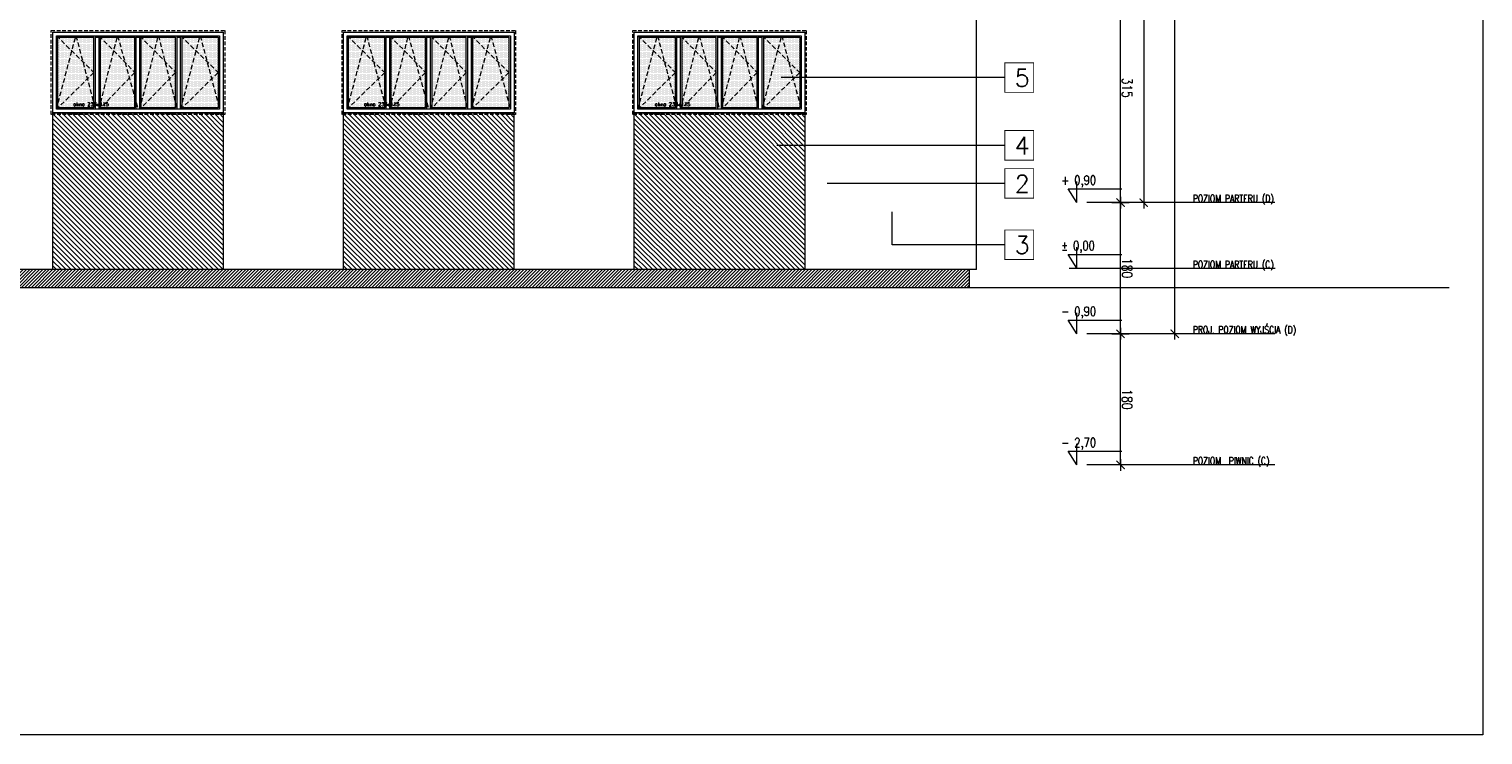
# Model space of a CAD drawing. Header units: millimetres. Extents: x -82287 to 177822, y -399756 to 0.
# Tile 6 of 228: x 45330 to 47325, y -238812 to -237843. Entities that reach past the tile are written whole.
import ezdxf
from ezdxf.enums import TextEntityAlignment as Align

# ---------------------------------------------------------------- set-up
doc = ezdxf.new("R2010")
doc.units = ezdxf.units.MM
doc.header["$MEASUREMENT"] = 0
doc.linetypes.add('SUŁOSZOWA - PB 21 03$0$CACHE', pattern=[9.525, 6.35, -3.175])
doc.linetypes.add('SUŁOSZOWA - PB 21 03$0$CARKOVANA', pattern=[7.5, 5, -2.5])
doc.layers.get('DEFPOINTS').update_dxf_attribs({"lineweight": 50})
doc.layers.add('FL_XREF', color=252, linetype='Continuous')
for name, color, linetype, lineweight in [('SUŁOSZOWA - PB 21 03$0$! opisy okien elewacja', 251, 'Continuous', 0), ('SUŁOSZOWA - PB 21 03$0$!! 0_ Istn-okna', 251, 'Continuous', 0), ('SUŁOSZOWA - PB 21 03$0$!! 0_ Istn-sciany', 251, 'Continuous', 0), ('SUŁOSZOWA - PB 21 03$0$!! 0_ WIDOK ELEWACJA', 251, 'Continuous', 0), ('SUŁOSZOWA - PB 21 03$0$!! 0_Opis_pom', 251, 'Continuous', 0), ('SUŁOSZOWA - PB 21 03$0$!! 1_ELEWACJA KOLOR', 251, 'Continuous', 0), ('SUŁOSZOWA - PB 21 03$0$!! 1_Hatch dach', 251, 'Continuous', 0), ('SUŁOSZOWA - PB 21 03$0$!! 1_OPIS POM NOWE', 251, 'Continuous', 0), ('SUŁOSZOWA - PB 21 03$0$!! 2_ELEWACJA COKÓŁ', 251, 'Continuous', 0), ('SUŁOSZOWA - PB 21 03$0$!! 2_TYNK OBRYS', 251, 'Continuous', 0), ('SUŁOSZOWA - PB 21 03$0$!!_1  OPISY ELEWACJE', 251, 'Continuous', 0), ('SUŁOSZOWA - PB 21 03$0$0-rzedne-blok', 251, 'Continuous', 0)]:
    doc.layers.add(name, color=color, linetype=linetype, lineweight=lineweight)
doc.layers.add('SUŁOSZOWA - PB 21 03$0$ND', color=251, linetype='Continuous', lineweight=0, plot=False)
doc.styles.add('SUŁOSZOWA - PB 21 03$0$ARIAL', font='tahoma.ttf')
doc.styles.add('SUŁOSZOWA - PB 21 03$0$DEUTSCH', font='SIMPLEX8')
doc.styles.add('SUŁOSZOWA - PB 21 03$0$SIMPLEX', font='simplex.shx', dxfattribs={"width": 0.77})
doc.styles.add('SUŁOSZOWA - PB 21 03$0$TXT', font='simplex.shx')
doc.dimstyles.new('SUŁOSZOWA - PB 21 03$0$OL PB 100', dxfattribs={"dimscale": 4, "dimtxt": 3.5, "dimasz": 0.2, "dimexe": 10, "dimexo": 10, "dimgap": 0.5, "dimtad": 1, "dimdec": 1, "dimrnd": 0.5, "dimzin": 9, "dimdsep": 46, "dimtxsty": 'SUŁOSZOWA - PB 21 03$0$SIMPLEX', "dimblk": 'SUŁOSZOWA - PB 21 03$0$thick_MSz', "dimcen": 0.05, "dimdle": 8, "dimse1": 1, "dimse2": 1, "dimclrd": 256, "dimclre": 256, "dimclrt": 3, "dimadec": 1, "dimazin": 2, "dimtfac": 1, "dimtdec": 1, "dimtix": 1, "dimtofl": 0, "dimtmove": 2, "dimatfit": 3, "dimldrblk": 'SUŁOSZOWA - PB 21 03$0$thick_MSz', "dimfxl": 10, "dimfxlon": 1, "dimtolj": 1, "dimlwd": -1, "dimlwe": -1, "dimarcsym": 0})

# ---------------------------------------------------------------- blocks, each defined once
blk = doc.blocks.new('SUŁOSZOWA - PB 21 03$0$D_kota')
for p, q in [((8.7, 0), (8.7, 23)), ((-0.8, 15), (8.7, 15)), ((8.7, 0), (-0.8, 15))]:
    blk.add_line(p, q)
blk.add_lwpolyline([(-0.8, 15), (57.9, 15)])
at = {"style": 'SUŁOSZOWA - PB 21 03$0$DEUTSCH', "width": 0.8}
blk.add_attdef('POZ.ARCH', (7.3, 19.7), '', height=10, dxfattribs=at)
blk = doc.blocks.new('SUŁOSZOWA - PB 21 03$0$thick_MSz')
for p, q in [((-10, 0), (10, 0)), ((0, 15), (0, -15))]:
    blk.add_line(p, q)
at = {"const_width": 2, "elevation": 2}
blk.add_lwpolyline([(-7.1, -7.1), (7.1, 7.1)], dxfattribs=at)
blk = doc.blocks.new('*D182')
at = {"layer": 'DEFPOINTS', "color": 0, "ltscale": 100, "transparency": 16777216}
for p in [(-7256.9, 8688.1), (-7256.9, 8610.3), (-6009.6, 8600.1)]:
    blk.add_point(p, dxfattribs=at)
at = {"layer": 'SUŁOSZOWA - PB 21 03$0$ND', "ltscale": 100, "transparency": 16777216}
blk.add_line((-6010.4, 8610.3), (-7256.1, 8610.3), dxfattribs=at)
at = {"layer": 'SUŁOSZOWA - PB 21 03$0$ND', "ltscale": 100, "transparency": 16777216, "xscale": 0.8, "yscale": 0.8, "zscale": 0.8}
for p, rotation in [((-7256.9, 8610.3), 180.0000000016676), ((-6009.6, 8610.3), 1.667526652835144e-09)]:
    blk.add_blockref('SUŁOSZOWA - PB 21 03$0$thick_MSz', p, dxfattribs=dict(at, rotation=rotation))
at = {"layer": 'SUŁOSZOWA - PB 21 03$0$ND', "color": 3, "ltscale": 100, "transparency": 16777216, "insert": (-6894.8, 8595.3), "char_height": 14, "attachment_point": 5, "rotation": 180, "style": 'SUŁOSZOWA - PB 21 03$0$SIMPLEX'}
blk.add_mtext('\\A1;1247.5', dxfattribs=at)
blk = doc.blocks.new('*D183')
at = {"layer": 'DEFPOINTS', "color": 0, "ltscale": 100, "transparency": 16777216}
for p in [(-7436.9, 8703.8), (-7256.9, 8703.8), (-7256.9, 8642)]:
    blk.add_point(p, dxfattribs=at)
at = {"layer": 'SUŁOSZOWA - PB 21 03$0$ND', "ltscale": 100, "transparency": 16777216}
blk.add_line((-7436.1, 8642), (-7257.7, 8642), dxfattribs=at)
at = {"layer": 'SUŁOSZOWA - PB 21 03$0$ND', "ltscale": 100, "transparency": 16777216, "xscale": 0.8, "yscale": 0.8, "zscale": 0.8}
for p, rotation in [((-7436.9, 8642), 180.0000000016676), ((-7256.9, 8642), 1.667526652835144e-09)]:
    blk.add_blockref('SUŁOSZOWA - PB 21 03$0$thick_MSz', p, dxfattribs=dict(at, rotation=rotation))
at = {"layer": 'SUŁOSZOWA - PB 21 03$0$ND', "color": 3, "ltscale": 100, "transparency": 16777216, "insert": (-7346.9, 8633), "char_height": 14, "attachment_point": 5, "rotation": 180, "style": 'SUŁOSZOWA - PB 21 03$0$SIMPLEX'}
blk.add_mtext('\\A1;180', dxfattribs=at)
blk = doc.blocks.new('*D184')
at = {"layer": 'DEFPOINTS', "color": 0, "ltscale": 100, "transparency": 16777216}
for p in [(-7256.9, 8703.8), (-6941.9, 8703.8), (-6941.9, 8642)]:
    blk.add_point(p, dxfattribs=at)
at = {"layer": 'SUŁOSZOWA - PB 21 03$0$ND', "ltscale": 100, "transparency": 16777216}
blk.add_line((-7256.1, 8642), (-6942.7, 8642), dxfattribs=at)
at = {"layer": 'SUŁOSZOWA - PB 21 03$0$ND', "ltscale": 100, "transparency": 16777216, "xscale": 0.8, "yscale": 0.8, "zscale": 0.8, "rotation": 180}
blk.add_blockref('SUŁOSZOWA - PB 21 03$0$thick_MSz', (-7256.9, 8642), dxfattribs=at)
at = {"layer": 'SUŁOSZOWA - PB 21 03$0$ND', "ltscale": 100, "transparency": 16777216, "xscale": 0.8, "yscale": 0.8, "zscale": 0.8}
blk.add_blockref('SUŁOSZOWA - PB 21 03$0$thick_MSz', (-6941.9, 8642), dxfattribs=at)
at = {"layer": 'SUŁOSZOWA - PB 21 03$0$ND', "color": 3, "ltscale": 100, "transparency": 16777216, "insert": (-7099.4, 8633), "char_height": 14, "attachment_point": 5, "rotation": 180, "style": 'SUŁOSZOWA - PB 21 03$0$SIMPLEX'}
blk.add_mtext('\\A1;315', dxfattribs=at)
blk = doc.blocks.new('*D185')
at = {"layer": 'DEFPOINTS', "color": 0, "ltscale": 100, "transparency": 16777216}
for p in [(-6941.9, 8703.8), (-6559.9, 8703.8), (-6559.9, 8642)]:
    blk.add_point(p, dxfattribs=at)
at = {"layer": 'SUŁOSZOWA - PB 21 03$0$ND', "ltscale": 100, "transparency": 16777216}
blk.add_line((-6941.1, 8642), (-6560.7, 8642), dxfattribs=at)
at = {"layer": 'SUŁOSZOWA - PB 21 03$0$ND', "ltscale": 100, "transparency": 16777216, "xscale": 0.8, "yscale": 0.8, "zscale": 0.8, "rotation": 180}
blk.add_blockref('SUŁOSZOWA - PB 21 03$0$thick_MSz', (-6941.9, 8642), dxfattribs=at)
at = {"layer": 'SUŁOSZOWA - PB 21 03$0$ND', "ltscale": 100, "transparency": 16777216, "xscale": 0.8, "yscale": 0.8, "zscale": 0.8}
blk.add_blockref('SUŁOSZOWA - PB 21 03$0$thick_MSz', (-6559.9, 8642), dxfattribs=at)
at = {"layer": 'SUŁOSZOWA - PB 21 03$0$ND', "color": 3, "ltscale": 100, "transparency": 16777216, "insert": (-6750.9, 8633), "char_height": 14, "attachment_point": 5, "rotation": 180, "style": 'SUŁOSZOWA - PB 21 03$0$SIMPLEX'}
blk.add_mtext('\\A1;382', dxfattribs=at)
blk = doc.blocks.new('*D186')
at = {"layer": 'DEFPOINTS', "color": 0, "ltscale": 100, "transparency": 16777216}
for p in [(-7616.9, 8679.3), (-7436.9, 8679.3), (-7436.9, 8642)]:
    blk.add_point(p, dxfattribs=at)
at = {"layer": 'SUŁOSZOWA - PB 21 03$0$ND', "ltscale": 100, "transparency": 16777216}
blk.add_line((-7616.1, 8642), (-7437.7, 8642), dxfattribs=at)
at = {"layer": 'SUŁOSZOWA - PB 21 03$0$ND', "ltscale": 100, "transparency": 16777216, "xscale": 0.8, "yscale": 0.8, "zscale": 0.8}
for p, rotation in [((-7616.9, 8642), 180.0000000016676), ((-7436.9, 8642), 1.667526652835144e-09)]:
    blk.add_blockref('SUŁOSZOWA - PB 21 03$0$thick_MSz', p, dxfattribs=dict(at, rotation=rotation))
at = {"layer": 'SUŁOSZOWA - PB 21 03$0$ND', "color": 3, "ltscale": 100, "transparency": 16777216, "insert": (-7526.9, 8633), "char_height": 14, "attachment_point": 5, "rotation": 180, "style": 'SUŁOSZOWA - PB 21 03$0$SIMPLEX'}
blk.add_mtext('\\A1;180', dxfattribs=at)
blk = doc.blocks.new('*D187')
at = {"layer": 'DEFPOINTS', "color": 0, "ltscale": 100, "transparency": 16777216}
for p in [(-7436.9, 8688.1), (-7436.9, 8567.8), (-6009.6, 8557.6)]:
    blk.add_point(p, dxfattribs=at)
at = {"layer": 'SUŁOSZOWA - PB 21 03$0$ND', "ltscale": 100, "transparency": 16777216}
blk.add_line((-6010.4, 8567.8), (-7436.1, 8567.8), dxfattribs=at)
at = {"layer": 'SUŁOSZOWA - PB 21 03$0$ND', "ltscale": 100, "transparency": 16777216, "xscale": 0.8, "yscale": 0.8, "zscale": 0.8}
for p, rotation in [((-7436.9, 8567.8), 180.0000000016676), ((-6009.6, 8567.8), 1.667526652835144e-09)]:
    blk.add_blockref('SUŁOSZOWA - PB 21 03$0$thick_MSz', p, dxfattribs=dict(at, rotation=rotation))
at = {"layer": 'SUŁOSZOWA - PB 21 03$0$ND', "color": 3, "ltscale": 100, "transparency": 16777216, "insert": (-6895.9, 8552.8), "char_height": 14, "attachment_point": 5, "rotation": 180, "style": 'SUŁOSZOWA - PB 21 03$0$SIMPLEX'}
blk.add_mtext('\\A1;1427.5', dxfattribs=at)
blk = doc.blocks.new('SUŁOSZOWA - PB 21 03$0$OKNO 238 X 115')
at = {"layer": 'SUŁOSZOWA - PB 21 03$0$!! 1_Hatch dach', "true_color": 0x575757}
h = blk.add_hatch(dxfattribs=at)
h.set_pattern_fill('DOTS', color=251, angle=180)
h.set_pattern_definition([(180, (59136.3052, -192624.9467), (-0.79375, -1.5875), [0, -1.5875])])
h.paths.add_polyline_path([(49495, -204008.1), (49445.5, -204008.1), (49445.5, -203911.1), (49495, -203911.1)])
h = blk.add_hatch(dxfattribs=at)
h.set_pattern_fill('DOTS', color=251, angle=180)
h.set_pattern_definition([(180, (59194.8052, -192624.9467), (-0.79375, -1.5875), [0, -1.5875])])
h.paths.add_polyline_path([(49553.5, -204008.1), (49504, -204008.1), (49504, -203911.1), (49553.5, -203911.1)])
h = blk.add_hatch(dxfattribs=at)
h.set_pattern_fill('DOTS', color=251, angle=180)
h.set_pattern_definition([(180, (59250.8052, -192624.9467), (-0.79375, -1.5875), [0, -1.5875])])
h.paths.add_polyline_path([(49609.5, -204008.1), (49560, -204008.1), (49560, -203911.1), (49609.5, -203911.1)])
h = blk.add_hatch(dxfattribs=at)
h.set_pattern_fill('DOTS', color=251, angle=180)
h.set_pattern_definition([(180, (59306.8052, -192624.9467), (-0.79375, -1.5875), [0, -1.5875])])
h.paths.add_polyline_path([(49665.5, -204008.1), (49616, -204008.1), (49616, -203911.1), (49665.5, -203911.1)])
at = {"layer": 'SUŁOSZOWA - PB 21 03$0$!! 0_ Istn-okna', "linetype": 'SUŁOSZOWA - PB 21 03$0$CARKOVANA', "lineweight": 5}
blk.add_lwpolyline([(49674.5, -204017.1), (49436.5, -204017.1), (49436.5, -203902.1), (49674.5, -203902.1)], close=True, dxfattribs=at)
at = {"layer": 'SUŁOSZOWA - PB 21 03$0$!! 0_ Istn-okna'}
for points in [[(49672.5, -204015.1), (49438.5, -204015.1), (49438.5, -203904.1), (49672.5, -203904.1)], [(49667.5, -204010.1), (49443.5, -204010.1), (49443.5, -203909.1), (49667.5, -203909.1)]]:
    blk.add_lwpolyline(points, close=True, dxfattribs=at)
for points in [[(49495, -204008.1), (49445.5, -204008.1), (49445.5, -203911.1), (49495, -203911.1)], [(49495, -203911.1), (49495, -204008.1)], [(49497, -203909.1), (49497, -204010.1)], [(49502, -203909.1), (49502, -204010.1)], [(49504, -203911.1), (49551, -203911.1)], [(49504, -203911.1), (49504, -204008.1)], [(49551, -203911.1), (49551, -204008.1)], [(49553, -203909.1), (49553, -204010.1)], [(49558, -203909.1), (49558, -204010.1)], [(49560, -203911.1), (49607, -203911.1)], [(49560, -203911.1), (49560, -204008.1)], [(49607, -203911.1), (49607, -204008.1)], [(49609, -203909.1), (49609, -204010.1)], [(49614, -203909.1), (49614, -204010.1)], [(49616, -203911.1), (49665.5, -203911.1), (49665.5, -204008.1), (49616, -204008.1)], [(49616, -203911.1), (49616, -204008.1)], [(49502, -204008.1), (49497, -204008.1)], [(49551, -204008.1), (49504, -204008.1)], [(49558, -204008.1), (49553, -204008.1)], [(49607, -204008.1), (49560, -204008.1)], [(49614, -204008.1), (49609, -204008.1)]]:
    blk.add_lwpolyline(points, dxfattribs=at)
at = {"layer": 'SUŁOSZOWA - PB 21 03$0$!! 1_Hatch dach', "color": 251, "linetype": 'SUŁOSZOWA - PB 21 03$0$CACHE', "true_color": 0x575757}
for points in [[(49497, -203909.1), (49470.2, -204010.1), (49443.5, -203909.1)], [(49497, -204010.1), (49445.5, -203959.6), (49497, -203909.1)], [(49553, -203909.1), (49527.5, -204010.1), (49502, -203909.1)], [(49553, -204010.1), (49504, -203959.6), (49553, -203909.1)], [(49609, -203909.1), (49583.5, -204010.1), (49555.5, -203909.1)], [(49609, -204010.1), (49560, -203959.6), (49609, -203909.1)], [(49667.5, -203909.1), (49640.7, -204010.1), (49614, -203909.1)], [(49667.5, -204010.1), (49616, -203959.6), (49667.5, -203909.1)]]:
    blk.add_lwpolyline(points, dxfattribs=at)
at = {"insert": (49644.4, -203918.5), "char_height": 5, "attachment_point": 1, "rotation": 180, "style": 'SUŁOSZOWA - PB 21 03$0$TXT'}
blk.add_mtext_dynamic_manual_height_columns('okno 238x115', width=52.63, gutter_width=75, heights=[0], dxfattribs=at)
blk = doc.blocks.new('SUŁOSZOWA - PB 21 03$0$BLOK POZIOMY SALA GIMNASTYCZNA')
for p, q in [((-7616.85, 8430.57), (-7616.85, 8688.11)), ((-7436.85, 8430.57), (-7436.85, 8688.11)), ((-7256.85, 8430.57), (-7256.85, 8688.11)), ((-6941.85, 8430.57), (-6941.85, 8688.11)), ((-6559.85, 8401.77), (-6559.85, 8659.32)), ((-6309.42, 8401.77), (-6309.42, 8659.32)), ((-6009.57, 8401.77), (-6009.57, 8659.32))]:
    blk.add_line(p, q)
for points in [[(-6309.42, 8401.77), (-6309.42, 8741.67)], [(-7346.85, 8712.69), (-7346.85, 8429.66)]]:
    blk.add_lwpolyline(points)
at = {"layer": 'SUŁOSZOWA - PB 21 03$0$0-rzedne-blok'}
ref = blk.add_blockref('SUŁOSZOWA - PB 21 03$0$D_kota', (-6559.85, 8727.86), dxfattribs=dict(at, xscale=1.250000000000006, yscale=1.250000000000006, zscale=1.250000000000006, rotation=270))
ref.add_attrib('POZ.ARCH', '+6,97', (-6535.27, 8738.69), dxfattribs={"layer": '0', "height": 12.5, "rotation": 270, "style": 'SUŁOSZOWA - PB 21 03$0$DEUTSCH', "width": 0.8})
ref = blk.add_blockref('SUŁOSZOWA - PB 21 03$0$D_kota', (-7616.85, 8712.69), dxfattribs=dict(at, xscale=1.250000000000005, yscale=1.250000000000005, zscale=1.250000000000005, rotation=270))
ref.add_attrib('POZ.ARCH', '- 2,70  ', (-7592.27, 8723.52), dxfattribs={"layer": '0', "height": 12.5, "rotation": 270, "style": 'SUŁOSZOWA - PB 21 03$0$DEUTSCH', "width": 0.8})
ref = blk.add_blockref('SUŁOSZOWA - PB 21 03$0$D_kota', (-7436.85, 8712.69), dxfattribs=dict(at, xscale=1.250000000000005, yscale=1.250000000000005, zscale=1.250000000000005, rotation=270))
ref.add_attrib('POZ.ARCH', '- 0,90  ', (-7412.27, 8723.52), dxfattribs={"layer": '0', "height": 12.5, "rotation": 270, "style": 'SUŁOSZOWA - PB 21 03$0$DEUTSCH', "width": 0.8})
ref = blk.add_blockref('SUŁOSZOWA - PB 21 03$0$D_kota', (-7346.85, 8712.69), dxfattribs=dict(at, xscale=1.250000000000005, yscale=1.250000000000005, zscale=1.250000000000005, rotation=270))
ref.add_attrib('POZ.ARCH', '%%p 0,00  ', (-7322.27, 8723.52), dxfattribs={"layer": '0', "height": 12.5, "rotation": 270, "style": 'SUŁOSZOWA - PB 21 03$0$DEUTSCH', "width": 0.8})
ref = blk.add_blockref('SUŁOSZOWA - PB 21 03$0$D_kota', (-7256.85, 8712.69), dxfattribs=dict(at, xscale=1.250000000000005, yscale=1.250000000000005, zscale=1.250000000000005, rotation=270))
ref.add_attrib('POZ.ARCH', '+ 0,90  ', (-7232.27, 8723.52), dxfattribs={"layer": '0', "height": 12.5, "rotation": 270, "style": 'SUŁOSZOWA - PB 21 03$0$DEUTSCH', "width": 0.8})
ref = blk.add_blockref('SUŁOSZOWA - PB 21 03$0$D_kota', (-6941.38, 8718.1), dxfattribs=dict(at, xscale=1.250000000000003, yscale=1.250000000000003, zscale=1.250000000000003, rotation=269.9999999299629))
ref.add_attrib('POZ.ARCH', '+ 4,05', (-6916.8, 8728.93), dxfattribs={"layer": '0', "height": 12.5, "rotation": 270, "style": 'SUŁOSZOWA - PB 21 03$0$DEUTSCH', "width": 0.8})
ref = blk.add_blockref('SUŁOSZOWA - PB 21 03$0$D_kota', (-6309.42, 8723.05), dxfattribs=dict(at, xscale=1.250000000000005, yscale=1.250000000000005, zscale=1.250000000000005, rotation=270))
ref.add_attrib('POZ.ARCH', '+ 10,37', (-6284.84, 8733.88), dxfattribs={"layer": '0', "height": 12.5, "rotation": 270, "style": 'SUŁOSZOWA - PB 21 03$0$DEUTSCH', "width": 0.8})
ref = blk.add_blockref('SUŁOSZOWA - PB 21 03$0$D_kota', (-6009.57, 8723.05), dxfattribs=dict(at, xscale=1.250000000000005, yscale=1.250000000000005, zscale=1.250000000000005, rotation=270))
ref.add_attrib('POZ.ARCH', '+ 13,37', (-5984.99, 8733.88), dxfattribs={"layer": '0', "height": 12.5, "rotation": 270, "style": 'SUŁOSZOWA - PB 21 03$0$DEUTSCH', "width": 0.8})
at = {"style": 'SUŁOSZOWA - PB 21 03$0$SIMPLEX', "width": 0.77}
for s, p in [('POZIOM  PIWNIC (C)', (-7616.31, 8542.85)), ('PROJ. POZIOM WYJŚCIA (D)', (-7436.31, 8542.85)), ('POZIOM PARTERU (C)', (-7346.85, 8542.85)), ('POZIOM PARTERU (D)', (-7256.31, 8542.85)), ('POZIOM PIĘTRA (D)', (-6941.31, 8542.85)), ('POZIOM PODDASZA (D)', (-6559.85, 8542.85)), ('PRZŁAMANIE DACHU', (-6309.42, 8542.85)), ('KALENICA (D)', (-6009.57, 8542.85)), ('POZIOM kalnicy (D2)', (-6234.21, 8523.33, -0.04)), ('POZIOM kalnicy (D1)', (-6175.6, 8523.33, -0.04))]:
    blk.add_text(s, height=10, rotation=270, dxfattribs=at).set_placement(p)
at = {"layer": 'SUŁOSZOWA - PB 21 03$0$ND', "ltscale": 100}
for base, p1, p2, picture, middle in [((-7256.85, 8641.97), (-7436.85, 8703.84), (-7256.85, 8703.84), '*D183', (-7346.85, 8632.97)), ((-7436.85, 8641.97), (-7616.85, 8679.26), (-7436.85, 8679.26), '*D186', (-7526.85, 8632.97))]:
    dim = blk.add_linear_dim(base=base, p1=p1, p2=p2, angle=0, dimstyle='SUŁOSZOWA - PB 21 03$0$OL PB 100', dxfattribs=at)
    dim.commit()
    dim.dimension.update_dxf_attribs({"geometry": picture, "text_midpoint": middle})
for base, p1, p2, picture, middle in [((-6941.85, 8641.97), (-7256.85, 8703.84), (-6941.85, 8703.84), '*D184', (-7099.35, 8632.97)), ((-6559.85, 8641.97), (-6941.85, 8703.84), (-6559.85, 8703.84), '*D185', (-6750.85, 8632.97))]:
    dim = blk.add_linear_dim(base=base, p1=p1, p2=p2, dimstyle='SUŁOSZOWA - PB 21 03$0$OL PB 100', dxfattribs=at)
    dim.commit()
    dim.dimension.update_dxf_attribs({"geometry": picture, "text_midpoint": middle})
for base, p1, p2, picture, middle in [((-7436.85, 8567.75), (-6009.57, 8557.61), (-7436.85, 8688.11), '*D187', (-6895.9, 8552.8)), ((-7256.85, 8610.27), (-6009.57, 8600.13), (-7256.85, 8688.11), '*D182', (-6894.77, 8595.31))]:
    dim = blk.add_linear_dim(base=base, p1=p1, p2=p2, angle=0, dimstyle='SUŁOSZOWA - PB 21 03$0$OL PB 100', dxfattribs=at)
    dim.commit()
    dim.dimension.update_dxf_attribs({"geometry": picture, "text_midpoint": middle, "dimtype": 160})
blk = doc.blocks.new('SUŁOSZOWA - PB 21 03')
at = {"layer": 'SUŁOSZOWA - PB 21 03$0$!! 1_ELEWACJA KOLOR', "true_color": 0xa78758}
h = blk.add_hatch(dxfattribs=at)
h.set_pattern_fill('ANSI31', color=45, scale=1.5, angle=-90)
h.set_pattern_definition([(315, (-3250.5428, -438), (3.36759605, 3.36759605), [])])
h.paths.add_polyline_path([(45300.01113, -238011.26576), (45534.01113, -238011.26576), (45534.01113, -238226.26576), (45300.01113, -238226.26576)])
h = blk.add_hatch(dxfattribs=at)
h.set_pattern_fill('ANSI31', color=45, scale=1.5, angle=-90)
h.set_pattern_definition([(315, (-2851.642, -438), (3.36759605, 3.36759605), [])])
h.paths.add_polyline_path([(45698.91212, -238011.26576), (45932.91212, -238011.26576), (45932.91212, -238226.26576), (45698.91212, -238226.26576)])
h = blk.add_hatch(dxfattribs=at)
h.set_pattern_fill('ANSI31', color=45, scale=1.5, angle=-90)
h.set_pattern_definition([(315, (-2452.5428, -438), (3.36759605, 3.36759605), [])])
h.paths.add_polyline_path([(46098.01113, -238011.26576), (46332.01113, -238011.26576), (46332.01113, -238226.26576), (46098.01113, -238226.26576)])
at = {"layer": 'SUŁOSZOWA - PB 21 03$0$!! 2_ELEWACJA COKÓŁ'}
h = blk.add_hatch(dxfattribs=at)
h.set_pattern_fill('ANSI31', color=250, angle=180)
h.set_pattern_definition([(225, (95735.2226, -442004.3732), (2.24506403, -2.24506403), [])])
h.paths.add_polyline_path([(43778.51113, -238251.26576), (46557.51113, -238251.26576), (46557.51113, -238226.26576), (43778.51113, -238226.26576)])
at = {"layer": 'SUŁOSZOWA - PB 21 03$0$! opisy okien elewacja'}
blk.add_lwpolyline([(47262.43046, -238864.79511), (43483.67898, -238864.79511), (43483.67898, -236736.62549), (47262.43046, -236736.62549)], close=True, dxfattribs=at)
at = {"layer": 'SUŁOSZOWA - PB 21 03$0$!! 0_ Istn-sciany'}
blk.add_lwpolyline([(47216.21272, -238251.26576), (43603.16643, -238251.26576)], dxfattribs=at)
at = {"layer": 'SUŁOSZOWA - PB 21 03$0$!! 0_ WIDOK ELEWACJA'}
for points in [[(46567.51113, -238226.26576), (46567.51113, -237119.31403)], [(46567.51113, -238226.26576), (43768.51113, -238226.26576)], [(46557.51113, -238226.26576), (46557.51113, -238251.26576)]]:
    blk.add_lwpolyline(points, dxfattribs=at)
at = {"layer": 'SUŁOSZOWA - PB 21 03$0$!! 2_TYNK OBRYS'}
for points in [[(45300.01113, -238011.26576), (45534.01113, -238011.26576), (45534.01113, -238226.26576), (45300.01113, -238226.26576)], [(45698.91212, -238011.26576), (45932.91212, -238011.26576), (45932.91212, -238226.26576), (45698.91212, -238226.26576)], [(46098.01113, -238011.26576), (46332.01113, -238011.26576), (46332.01113, -238226.26576), (46098.01113, -238226.26576)]]:
    blk.add_lwpolyline(points, close=True, dxfattribs=at)
at = {"layer": 'SUŁOSZOWA - PB 21 03$0$!!_1  OPISY ELEWACJE', "const_width": 1.2}
for points in [[(46606.30936, -237982.99191), (46606.30936, -237942.44712), (46646.02371, -237942.44712), (46646.02371, -237982.99191)], [(46606.30936, -237982.99191), (46606.30936, -237942.44712), (46646.02371, -237942.44712), (46646.02371, -237982.99191)], [(46606.30936, -238075.99132), (46606.30936, -238035.44653), (46646.02371, -238035.44653), (46646.02371, -238075.99132)], [(46606.30936, -238075.99132), (46606.30936, -238035.44653), (46646.02371, -238035.44653), (46646.02371, -238075.99132)], [(46606.30936, -238128.29428), (46606.30936, -238087.74949), (46646.02371, -238087.74949), (46646.02371, -238128.29428)], [(46606.30936, -238128.29428), (46606.30936, -238087.74949), (46646.02371, -238087.74949), (46646.02371, -238128.29428)], [(46606.30936, -238212.39746), (46606.30936, -238171.85267), (46646.02371, -238171.85267), (46646.02371, -238212.39746)], [(46606.30936, -238212.39746), (46606.30936, -238171.85267), (46646.02371, -238171.85267), (46646.02371, -238212.39746)]]:
    blk.add_lwpolyline(points, close=True, dxfattribs=at)
at = {"layer": 'SUŁOSZOWA - PB 21 03$0$!!_1  OPISY ELEWACJE'}
for points in [[(46606.30936, -237962.71952), (46299.49513, -237962.71952)], [(46606.30936, -238055.71893), (46293.37363, -238055.71893)], [(46606.30936, -238108.02189), (46362.69814, -238108.02189)], [(46606.30936, -238192.12507), (46451.85721, -238192.12507), (46451.85721, -238146.89056)]]:
    blk.add_lwpolyline(points, dxfattribs=at)
at = {"layer": 'SUŁOSZOWA - PB 21 03$0$! opisy okien elewacja'}
for name, p, rotation in [('SUŁOSZOWA - PB 21 03$0$BLOK POZIOMY SALA GIMNASTYCZNA', (55407.22666, -230877.41154), 89.99999999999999), ('SUŁOSZOWA - PB 21 03$0$OKNO 238 X 115', (94972.5067, -441915.34563), 180), ('SUŁOSZOWA - PB 21 03$0$OKNO 238 X 115', (95371.5067, -441915.34563), 180), ('SUŁOSZOWA - PB 21 03$0$OKNO 238 X 115', (95770.5067, -441915.34563), 180)]:
    blk.add_blockref(name, p, dxfattribs=dict(at, rotation=rotation))
at = {"layer": 'SUŁOSZOWA - PB 21 03$0$!! 0_Opis_pom', "ltscale": 0.7, "style": 'SUŁOSZOWA - PB 21 03$0$ARIAL'}
for tag, p in [('B0,19', (52679.2094, -194257.55204)), ('B2,14', (73874.0461, -194402.0887)), ('B2,12', (73342.49259, -194413.89249)), ('B1,21', (60405.50261, -194427.18207)), ('B2,11', (73069.01144, -194438.89383)), ('B2,16', (75195.07765, -194441.83446)), ('B0,15', (51514.15008, -194461.8073)), ('A1,1', (58808.06672, -194460.94161)), ('A1,16', (59129.54925, -194448.08429)), ('B1/17', (59524.53699, -194450.37428)), ('B1,19', (59914.81903, -194448.15658)), ('1,22', (60947.33929, -194456.1144)), ('1,23', (61575.22173, -194450.37428)), ('B2,19.1', (76701.67035, -194466.03695)), ('B3,7', (87459.81312, -194465.07097)), ('B3,3', (88235.73906, -194465.79732)), ('B0,18', (52071.43815, -194478.40179)), ('B1,18', (59715.51745, -194473.87108)), ('B2,17', (75506.7465, -194471.3759)), ('B3,6', (86826.65132, -194483.15512)), ('B3,8', (90006.66539, -194478.47972)), ('A0,6', (49094.40602, -194505.72387)), ('B1,20', (60198.53687, -194490.17374)), ('A2,5', (72452.45009, -194505.90583)), ('B2,10', (72728.63362, -194489.37283)), ('B2,13', (73649.91716, -194500.01242)), ('B2,15', (74566.38885, -194487.81114)), ('A0,4', (49692.81919, -194517.93289)), ('A0,3', (49906.53818, -194524.03766)), ('B0,22', (54187.56644, -194519.04308)), ('A1,6', (58565.96262, -194514.50753)), ('B1,1', (61908.24378, -194515.48656)), ('A0,5', (49399.71914, -194533.19455)), ('B0,20', (53125.45224, -194527.8835)), ('B0,21', (53847.26622, -194535.08002)), ('B1,3', (62229.35503, -194604.49851)), ('B2,18', (75922.43604, -194612.23635)), ('B2,19', (77152.69039, -194617.53776)), ('A3,4', (85509.27934, -194642.47136)), ('B0,24B', (54824.42896, -194684.26784)), ('B0,16', (51457.40872, -194704.43091)), ('B1,4', (63476.45184, -194691.11207)), ('B0,13', (50367.63944, -194706.5583)), ('B0,17', (51897.58569, -194706.77195)), ('A1,5', (58149.22649, -194724.80163)), ('A2,4', (71695.75649, -194707.44268)), ('B0,23', (54542.05776, -194742.93939)), ('A2.1', (72371.45884, -194731.56251)), ('A1,2', (58744.42262, -194746.622)), ('B1,2D', (60756.29674, -194750.92727)), ('A1,15', (59129.54925, -194780.73348)), ('B0,14', (50962.60809, -194789.06568)), ('B1,4', (63483.03852, -194791.04365)), ('A3.1', (86079.08704, -194786.62422)), ('A0,2', (49295.91259, -194810.95246)), ('B0,7', (52851.95551, -194845.56115)), ('B1,2B', (62374.83512, -194841.86715)), ('B2.7', (74548.27897, -194836.12781)), ('B3,2', (89035.72921, -194837.99287)), ('B1,2A', (61803.35407, -194869.27513)), ('B0,8', (51561.38742, -194890.27848)), ('A3.2', (86016.50296, -195004.88875)), ('A1,3', (58810.05243, -195008.83917)), ('A0,10', (49695.87246, -195042.9259)), ('A0,1', (49914.27925, -195025.82804)), ('B0,17', (51225.06492, -195049.74007)), ('A0,7', (49042.50308, -195082.6056)), ('B0,6', (52110.41055, -195069.39267)), ('B1,8', (61403.63433, -195071.25189)), ('A2.2', (72371.45884, -195070.78713)), ('B2.2', (74976.1855, -195068.47988)), ('B3,11', (88623.94853, -195099.23575)), ('B3,4', (87612.56208, -195132.78192)), ('B3,5', (86839.47632, -195174.05241)), ('B0,12', (50313.60595, -195207.52936)), ('B0,11', (50726.178, -195219.06638)), ('B3,10', (89778.42161, -195220.68871)), ('B1,6', (63686.26823, -195231.3997)), ('B0,10', (51476.34179, -195259.44699)), ('B0,24A', (54359.17011, -195245.97867)), ('A1,4', (58093.66276, -195250.96213)), ('B3,9', (90479.74099, -195260.18621)), ('A0,11', (49643.96951, -195271.84772)), ('B1,14', (59332.54805, -195280.73534)), ('A0,8', (49042.50308, -195293.21363)), ('B0,9', (51798.4912, -195291.17482)), ('B2,21', (75970.16114, -195290.81005)), ('B0,3', (52068.59538, -195319.60465)), ('B1,13', (60186.62513, -195314.46953)), ('B1,10', (60892.94126, -195319.45825)), ('B1,5', (63419.22943, -195317.21026)), ('A2.3', (71832.37045, -195318.78232)), ('B2,9', (73175.51251, -195317.21162)), ('B2,4', (74493.5947, -195318.7733)), ('B2,3', (74674.2815, -195319.28036)), ('A3,3', (85569.83931, -195318.78232)), ('B1,9', (61058.12383, -195344.48743)), ('B2,8', (73894.209, -195338.18956)), ('B2,20', (77211.021, -195343.82367)), ('B3,1', (88723.65615, -195329.98594)), ('B0,2', (52227.2348, -195357.98297)), ('B2.1', (75304.74121, -195348.36327)), ('B1,2C', (61827.40698, -195369.02625)), ('B1,7', (62134.52151, -195372.05069)), ('B0,1', (53061.17304, -195403.85659)), ('A0,9', (49001.50444, -195413.15723)), ('A0,12', (49689.76592, -195485.50737)), ('B0,4', (52224.78303, -195500.96352)), ('B1,11', (61050.00078, -195512.89565)), ('B2,5', (74686.48999, -195507.24036)), ('B1,12', (60864.00751, -195544.00738)), ('B0,5', (52066.14362, -195556.83806)), ('B2,6', (74499.29165, -195549.55175)), ('C2,2', (74812.78942, -195865.8959)), ('C1,3', (61091.58871, -195973.27844)), ('C0,2A', (52278.30875, -196050.48297)), ('C0,1', (52808.36775, -196132.34208)), ('C1,2', (61690.27405, -196439.72387)), ('C1,1', (62060.59754, -196465.28533)), ('C3,1', (88979.71614, -196545.67785)), ('C0,2B', (53028.88223, -196668.8019)), ('C1,4', (61008.68123, -196686.32122)), ('C2,1', (75334.65984, -196786.2197)), ('C2,3', (74834.65119, -196933.26657)), ('C1,5', (61062.7252, -196991.42453)), ('C1,10', (62127.38542, -196998.81344)), ('C1,9', (62147.33751, -197289.53424)), ('C1,6', (61131.41824, -197329.69535)), ('C0,3', (52181.98562, -197341.92176)), ('C0,4', (52345.96562, -197596.60561)), ('D1,1', (73931.12245, -197584.03121)), ('D0,18', (60296.49264, -197617.95269)), ('C2,4', (75243.70451, -197663.89)), ('D0,7', (59141.53804, -197722.84718)), ('C1,7', (61222.2575, -197737.18052)), ('D0,3', (59562.25866, -197751.14316)), ('D0,17', (60701.16801, -197741.44864)), ('D1,6', (72757.78643, -197751.22612)), ('D1,4', (73157.19908, -197744.29721)), ('D0,6', (58741.71849, -197802.61699)), ('D0,10', (58357.73602, -197820.93991)), ('D,09', (59195.67196, -197881.51243)), ('C0,5', (52269.72696, -197902.4362)), ('C0,6', (52872.93793, -197917.07354)), ('D0,2', (59943.06082, -197917.06725)), ('D0,16', (60721.3534, -197935.2949)), ('D1,3', (73475.28953, -197924.29875)), ('D0,8', (59058.9008, -197963.64925)), ('D0,5', (59448.52586, -197969.8061)), ('C2,5', (74555.08284, -197988.7886)), ('D1,5', (73291.61607, -197999.29956)), ('D0,4', (59655.02693, -198042.2589)), ('D0,15', (60692.12223, -198127.4643)), ('D0,1', (59931.33074, -198173.12806)), ('D1,2', (73578.07819, -198172.30068)), ('D0,11', (58161.27105, -198211.45823)), ('D0,12', (58250.99458, -198537.17631)), ('D0,13', (58250.99458, -198764.99605)), ('D0,14', (59130.08589, -198795.3373)), ('D1,7', (71854.87376, -198786.88467)), ('D1,8', (71715.35366, -199212.44512))]:
    blk.add_attdef(tag, text='', height=11.968, dxfattribs=at).set_placement(p, align=Align.MIDDLE_CENTER)
at = {"layer": 'SUŁOSZOWA - PB 21 03$0$!! 1_OPIS POM NOWE', "style": 'SUŁOSZOWA - PB 21 03$0$ARIAL'}
for tag, p in [('C1.7A', (61271.6179, -197538.30303)), ('C2.5B', (74970.66097, -197546.70728)), ('C2,5C', (74903.71123, -197659.13664)), ('C2.4', (75374.07862, -197726.11453)), ('D1,2B', (74322.25834, -197791.43247)), ('C1.7C', (61260.26049, -197811.38428)), ('C1.8B', (61588.27341, -197817.62151)), ('C1.8A', (61884.42005, -197818.94854)), ('C1.7B', (61322.12354, -197933.89849)), ('C2,5A', (74943.41937, -197993.49482)), ('E1.2', (62164.78326, -198139.98688)), ('E1.5E', (62692.10372, -198153.27854)), ('D1,2C', (73419.9359, -198156.57844)), ('D1,2A', (74280.17915, -198172.30068)), ('E2.9', (75361.45041, -198161.88904)), ('E2.7', (76022.45692, -198162.26272)), ('E3.1', (88990.58975, -198158.87886)), ('E1.1', (61330.46191, -198191.9806)), ('E1.5D', (62993.60773, -198185.416)), ('E1.5C', (63016.9343, -198246.3437)), ('E1.5B', (63264.15117, -198307.8661)), ('E3.2', (88781.41347, -198385.24275)), ('E1.6', (61022.6264, -198421.00827)), ('E2.2', (74782.75417, -198427.85813)), ('E2.8', (75757.29014, -198437.09188)), ('E2.6', (76531.8031, -198444.40756)), ('E3.4', (89392.22607, -198450.03942)), ('E1.5A', (63049.47589, -198456.39852)), ('E1.5F', (62736.15118, -198589.14592)), ('E1.5G', (62892.39981, -198586.12622)), ('E1,4', (61888.25021, -198652.6996)), ('E2.1', (75803.99631, -198697.05773)), ('E1.5L', (63297.7633, -198733.65678)), ('E1.3', (61058.5992, -198806.28147)), ('E1.5H', (62893.53005, -198830.01758)), ('E2,3', (74778.52304, -198843.9541)), ('E3.3', (89150.95684, -198867.32581)), ('E1.5K', (63266.15427, -198904.67789)), ('E1.5I', (62723.74907, -199005.87002)), ('E2.4', (75135.87669, -199083.20857)), ('E2.5', (76615.04061, -199164.91143)), ('E1.5J', (63204.25187, -199215.697))]:
    blk.add_attdef(tag, text='', height=11.968, dxfattribs=at).set_placement(p, align=Align.MIDDLE_CENTER)
at = {"layer": 'SUŁOSZOWA - PB 21 03$0$!!_1  OPISY ELEWACJE', "char_height": 24, "attachment_point": 1, "style": 'SUŁOSZOWA - PB 21 03$0$TXT'}
for s, insert in [('5', (46620.01128, -237951.11575)), ('4', (46620.01128, -238044.11516)), ('2', (46620.01128, -238096.41812)), ('3', (46620.01128, -238180.5213))]:
    blk.add_mtext_dynamic_manual_height_columns(s, width=40.5447886, gutter_width=90, heights=[0], dxfattribs=dict(at, insert=insert))

msp = doc.modelspace()

# ---------------------------------------------------------------- block references
at = {"layer": 'FL_XREF'}
msp.add_blockref('SUŁOSZOWA - PB 21 03', (62.3, 52.9), dxfattribs=at)

doc.saveas('drawing.dxf')
